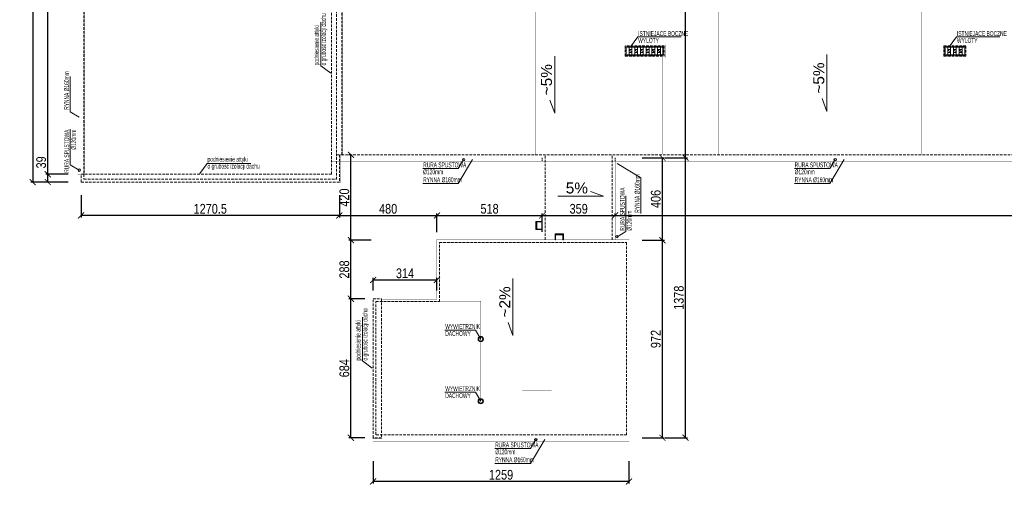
# Model space of a CAD drawing. Header units: millimetres. Extents: x 18880 to 99371, y -5529 to 27899.
# Tile 153 of 158: x 54778 to 59622, y 20599 to 22984. Entities that reach past the tile are written whole.
import ezdxf

# ---------------------------------------------------------------- set-up
doc = ezdxf.new("R2010")
doc.units = ezdxf.units.MM
doc.linetypes.add('DASHED', pattern=[19.05, 12.7, -6.35])
for name, color, linetype, lineweight in [('AA_HATCH', 252, 'Continuous', 0), ('AA_OPIS', 2, 'Continuous', 0), ('AA_WIDOK', 254, 'Continuous', 0), ('AP wymiary', 40, 'Continuous', 0)]:
    doc.layers.add(name, color=color, linetype=linetype, lineweight=lineweight)
doc.styles.add('ARIAL', font='arial.ttf')
doc.styles.add('DIM07', font='romans.shx', dxfattribs={"width": 0.7})
doc.styles.add('Dimensions', font='arial.ttf', dxfattribs={"width": 0.8})
doc.dimstyles.new('arch100', dxfattribs={"dimscale": 2, "dimtxt": 24, "dimasz": 15, "dimexe": 5, "dimexo": 20, "dimgap": 4, "dimtad": 1, "dimdec": 1, "dimrnd": 0.5, "dimdsep": 46, "dimtxsty": 'Dimensions', "dimblk": 'ARCHTICK', "dimcen": 2.5, "dimazin": 0, "dimtfac": 1, "dimtdec": 1, "dimtmove": 1, "dimatfit": 3, "dimldrblk": 'NONE', "dimfxl": 50, "dimfxlon": 1, "dimarcsym": 0})

# ---------------------------------------------------------------- blocks, each defined once
blk = doc.blocks.new('_ARCHTICK')
at = {"color": 0, "linetype": 'ByBlock', "ltscale": 0.1, "const_width": 0.15}
blk.add_lwpolyline([(-0.5, -0.5), (0.5, 0.5)], dxfattribs=at)
blk = doc.blocks.new('*D471')
at = {"layer": 'AP wymiary', "color": 0, "lineweight": -2, "transparency": 16777216}
for p, q in [((57839.9, 21898.5), (57949.9, 21898.5)), ((57939.9, 20926.5), (57939.9, 21898.5)), ((57839.9, 20926.5), (57949.9, 20926.5))]:
    blk.add_line(p, q, dxfattribs=at)
at = {"layer": 'Defpoints', "color": 0, "transparency": 16777216}
for p in [(57738.5, 21898.5), (57939.9, 21898.5), (57756.8, 20926.5)]:
    blk.add_point(p, dxfattribs=at)
at = {"layer": 'AP wymiary', "color": 0, "lineweight": -2, "transparency": 16777216, "xscale": 30, "yscale": 30, "zscale": 30}
for p, rotation in [((57939.9, 21898.5), 90), ((57939.9, 20926.5), 270)]:
    blk.add_blockref('_ARCHTICK', p, dxfattribs=dict(at, rotation=rotation))
at = {"layer": 'AP wymiary', "color": 0, "transparency": 16777216, "insert": (57907.4, 21412.5), "char_height": 48, "attachment_point": 5, "rotation": 90, "style": 'Dimensions'}
blk.add_mtext('972', dxfattribs=at)
blk = doc.blocks.new('_None')
blk = doc.blocks.new('*D472')
at = {"layer": 'AP wymiary', "color": 0, "lineweight": -2, "transparency": 16777216}
for p, q in [((57839.9, 22304.5), (57949.9, 22304.5)), ((57939.9, 21898.5), (57939.9, 22304.5)), ((57839.9, 21898.5), (57949.9, 21898.5))]:
    blk.add_line(p, q, dxfattribs=at)
at = {"layer": 'Defpoints', "color": 0, "transparency": 16777216}
for p in [(57707.5, 22304.5), (57939.9, 22304.5), (57738.5, 21898.5)]:
    blk.add_point(p, dxfattribs=at)
at = {"layer": 'AP wymiary', "color": 0, "lineweight": -2, "transparency": 16777216, "xscale": 30, "yscale": 30, "zscale": 30}
for p, rotation in [((57939.9, 22304.5), 90), ((57939.9, 21898.5), 270)]:
    blk.add_blockref('_ARCHTICK', p, dxfattribs=dict(at, rotation=rotation))
at = {"layer": 'AP wymiary', "color": 0, "transparency": 16777216, "insert": (57907.4, 22101.5), "char_height": 48, "attachment_point": 5, "rotation": 90, "style": 'Dimensions'}
blk.add_mtext('406', dxfattribs=at)
blk = doc.blocks.new('*D473')
at = {"layer": 'AP wymiary', "color": 0, "lineweight": -2, "transparency": 16777216}
for p, q in [((57953.5, 22304.5), (58063.5, 22304.5)), ((58053.5, 20926.5), (58053.5, 22304.5)), ((57953.5, 20926.5), (58063.5, 20926.5))]:
    blk.add_line(p, q, dxfattribs=at)
at = {"layer": 'Defpoints', "color": 0, "transparency": 16777216}
for p in [(57848.7, 22304.5), (58053.5, 22304.5), (57873.4, 20926.5)]:
    blk.add_point(p, dxfattribs=at)
at = {"layer": 'AP wymiary', "color": 0, "lineweight": -2, "transparency": 16777216, "xscale": 30, "yscale": 30, "zscale": 30}
for p, rotation in [((58053.5, 22304.5), 90), ((58053.5, 20926.5), 270)]:
    blk.add_blockref('_ARCHTICK', p, dxfattribs=dict(at, rotation=rotation))
at = {"layer": 'AP wymiary', "color": 0, "transparency": 16777216, "insert": (58020.9, 21615.5), "char_height": 48, "attachment_point": 5, "rotation": 90, "style": 'Dimensions'}
blk.add_mtext('1378', dxfattribs=at)
blk = doc.blocks.new('*D474')
at = {"layer": 'AP wymiary', "color": 0, "lineweight": -2, "transparency": 16777216}
for p, q in [((58053.5, 23871.5), (58063.5, 23871.5)), ((58053.5, 22304.5), (58053.5, 23871.5)), ((57953.5, 22304.5), (58063.5, 22304.5))]:
    blk.add_line(p, q, dxfattribs=at)
at = {"layer": 'Defpoints', "color": 0, "transparency": 16777216}
for p in [(58052.4, 23871.5), (58053.5, 23871.5), (57848.7, 22304.5)]:
    blk.add_point(p, dxfattribs=at)
at = {"layer": 'AP wymiary', "color": 0, "lineweight": -2, "transparency": 16777216, "xscale": 30, "yscale": 30, "zscale": 30}
for p, rotation in [((58053.5, 23871.5), 90), ((58053.5, 22304.5), 270)]:
    blk.add_blockref('_ARCHTICK', p, dxfattribs=dict(at, rotation=rotation))
at = {"layer": 'AP wymiary', "color": 0, "transparency": 16777216, "insert": (58021, 23392), "char_height": 48, "attachment_point": 5, "rotation": 90, "style": 'Dimensions'}
blk.add_mtext('1567', dxfattribs=at)
blk = doc.blocks.new('*D475')
at = {"layer": 'AP wymiary', "color": 0, "lineweight": -2, "transparency": 16777216}
for p, q in [((56516.5, 20811.5), (56516.5, 20701.5)), ((57775.5, 20811.5), (57775.5, 20701.5)), ((57775.5, 20711.5), (56516.5, 20711.5))]:
    blk.add_line(p, q, dxfattribs=at)
at = {"layer": 'Defpoints', "color": 0, "transparency": 16777216}
for p in [(56516.5, 20926.5), (57775.5, 20926.5), (56516.5, 20711.5)]:
    blk.add_point(p, dxfattribs=at)
at = {"layer": 'AP wymiary', "color": 0, "lineweight": -2, "transparency": 16777216, "xscale": 30, "yscale": 30, "zscale": 30, "rotation": 180}
blk.add_blockref('_ARCHTICK', (56516.5, 20711.5), dxfattribs=at)
at = {"layer": 'AP wymiary', "color": 0, "lineweight": -2, "transparency": 16777216, "xscale": 30, "yscale": 30, "zscale": 30}
blk.add_blockref('_ARCHTICK', (57775.5, 20711.5), dxfattribs=at)
at = {"layer": 'AP wymiary', "color": 0, "transparency": 16777216, "insert": (57146, 20744), "char_height": 48, "attachment_point": 5, "style": 'Dimensions'}
blk.add_mtext('1259', dxfattribs=at)
blk = doc.blocks.new('*D476')
at = {"layer": 'AP wymiary', "color": 0, "lineweight": -2, "transparency": 16777216}
for p, q in [((56476.5, 21610.5), (56397.7, 21610.5)), ((56407.7, 20926.5), (56407.7, 21610.5)), ((56476.5, 20926.5), (56397.7, 20926.5))]:
    blk.add_line(p, q, dxfattribs=at)
at = {"layer": 'Defpoints', "color": 0, "transparency": 16777216}
for p in [(56407.7, 21610.5), (56516.5, 21610.5), (56516.5, 20926.5)]:
    blk.add_point(p, dxfattribs=at)
at = {"layer": 'AP wymiary', "color": 0, "lineweight": -2, "transparency": 16777216, "xscale": 30, "yscale": 30, "zscale": 30}
for p, rotation in [((56407.7, 21610.5), 90), ((56407.7, 20926.5), 270)]:
    blk.add_blockref('_ARCHTICK', p, dxfattribs=dict(at, rotation=rotation))
at = {"layer": 'AP wymiary', "color": 0, "transparency": 16777216, "insert": (56375.2, 21268.5), "char_height": 48, "attachment_point": 5, "rotation": 90, "style": 'Dimensions'}
blk.add_mtext('684', dxfattribs=at)
blk = doc.blocks.new('*D477')
at = {"layer": 'AP wymiary', "color": 0, "lineweight": -2, "transparency": 16777216}
for p, q in [((56507.7, 21898.5), (56397.7, 21898.5)), ((56407.7, 21610.5), (56407.7, 21898.5)), ((56476.5, 21610.5), (56397.7, 21610.5))]:
    blk.add_line(p, q, dxfattribs=at)
at = {"layer": 'Defpoints', "color": 0, "transparency": 16777216}
for p in [(56407.7, 21898.5), (56830.5, 21898.5), (56516.5, 21610.5)]:
    blk.add_point(p, dxfattribs=at)
at = {"layer": 'AP wymiary', "color": 0, "lineweight": -2, "transparency": 16777216, "xscale": 30, "yscale": 30, "zscale": 30}
for p, rotation in [((56407.7, 21898.5), 90), ((56407.7, 21610.5), 270)]:
    blk.add_blockref('_ARCHTICK', p, dxfattribs=dict(at, rotation=rotation))
at = {"layer": 'AP wymiary', "color": 0, "transparency": 16777216, "insert": (56375.2, 21754.5), "char_height": 48, "attachment_point": 5, "rotation": 90, "style": 'Dimensions'}
blk.add_mtext('288', dxfattribs=at)
blk = doc.blocks.new('*D478')
at = {"layer": 'AP wymiary', "color": 0, "lineweight": -2, "transparency": 16777216}
for p, q in [((56407.7, 22318.5), (56397.7, 22318.5)), ((56407.7, 21898.5), (56407.7, 22318.5)), ((56507.7, 21898.5), (56397.7, 21898.5))]:
    blk.add_line(p, q, dxfattribs=at)
at = {"layer": 'Defpoints', "color": 0, "transparency": 16777216}
for p in [(56407.7, 22318.5), (56444.5, 22318.5), (56830.5, 21898.5)]:
    blk.add_point(p, dxfattribs=at)
at = {"layer": 'AP wymiary', "color": 0, "lineweight": -2, "transparency": 16777216, "xscale": 30, "yscale": 30, "zscale": 30}
for p, rotation in [((56407.7, 22318.5), 90), ((56407.7, 21898.5), 270)]:
    blk.add_blockref('_ARCHTICK', p, dxfattribs=dict(at, rotation=rotation))
at = {"layer": 'AP wymiary', "color": 0, "transparency": 16777216, "insert": (56375.2, 22108.5), "char_height": 48, "attachment_point": 5, "rotation": 90, "style": 'Dimensions'}
blk.add_mtext('420', dxfattribs=at)
blk = doc.blocks.new('*D479')
at = {"layer": 'AP wymiary', "color": 0, "lineweight": -2, "transparency": 16777216}
for p, q in [((56516.5, 21650.5), (56516.5, 21713)), ((56516.5, 21703), (56830.5, 21703)), ((56830.5, 21650.5), (56830.5, 21713))]:
    blk.add_line(p, q, dxfattribs=at)
at = {"layer": 'Defpoints', "color": 0, "transparency": 16777216}
for p in [(56830.5, 21703), (56516.5, 21610.5), (56830.5, 21610.5)]:
    blk.add_point(p, dxfattribs=at)
at = {"layer": 'AP wymiary', "color": 0, "lineweight": -2, "transparency": 16777216, "xscale": 30, "yscale": 30, "zscale": 30, "rotation": 180}
blk.add_blockref('_ARCHTICK', (56516.5, 21703), dxfattribs=at)
at = {"layer": 'AP wymiary', "color": 0, "lineweight": -2, "transparency": 16777216, "xscale": 30, "yscale": 30, "zscale": 30}
blk.add_blockref('_ARCHTICK', (56830.5, 21703), dxfattribs=at)
at = {"layer": 'AP wymiary', "color": 0, "transparency": 16777216, "insert": (56673.5, 21735.5), "char_height": 48, "attachment_point": 5, "style": 'Dimensions'}
blk.add_mtext('314', dxfattribs=at)
blk = doc.blocks.new('*D480')
at = {"layer": 'AP wymiary', "color": 0, "lineweight": -2, "transparency": 16777216}
for p, q in [((56830.5, 21938.5), (56830.5, 22030.4)), ((56830.5, 22020.4), (57348.5, 22020.4)), ((57348.5, 21940.5), (57348.5, 22030.4))]:
    blk.add_line(p, q, dxfattribs=at)
at = {"layer": 'Defpoints', "color": 0, "transparency": 16777216}
for p in [(57348.5, 22020.4), (56830.5, 21898.5), (57348.5, 21900.5)]:
    blk.add_point(p, dxfattribs=at)
at = {"layer": 'AP wymiary', "color": 0, "lineweight": -2, "transparency": 16777216, "xscale": 30, "yscale": 30, "zscale": 30, "rotation": 180}
blk.add_blockref('_ARCHTICK', (56830.5, 22020.4), dxfattribs=at)
at = {"layer": 'AP wymiary', "color": 0, "lineweight": -2, "transparency": 16777216, "xscale": 30, "yscale": 30, "zscale": 30}
blk.add_blockref('_ARCHTICK', (57348.5, 22020.4), dxfattribs=at)
at = {"layer": 'AP wymiary', "color": 0, "transparency": 16777216, "insert": (57089.5, 22052.9), "char_height": 48, "attachment_point": 5, "style": 'Dimensions'}
blk.add_mtext('518', dxfattribs=at)
blk = doc.blocks.new('*D481')
at = {"layer": 'AP wymiary', "color": 0, "lineweight": -2, "transparency": 16777216}
for p, q in [((57348.5, 21940.5), (57348.5, 22030.4)), ((57348.5, 22020.4), (57707.5, 22020.4)), ((57707.5, 22020.4), (57707.5, 22030.4))]:
    blk.add_line(p, q, dxfattribs=at)
at = {"layer": 'Defpoints', "color": 0, "transparency": 16777216}
for p in [(57707.5, 22020.4), (57707.5, 22002.8), (57348.5, 21900.5)]:
    blk.add_point(p, dxfattribs=at)
at = {"layer": 'AP wymiary', "color": 0, "lineweight": -2, "transparency": 16777216, "xscale": 30, "yscale": 30, "zscale": 30, "rotation": 180}
blk.add_blockref('_ARCHTICK', (57348.5, 22020.4), dxfattribs=at)
at = {"layer": 'AP wymiary', "color": 0, "lineweight": -2, "transparency": 16777216, "xscale": 30, "yscale": 30, "zscale": 30}
blk.add_blockref('_ARCHTICK', (57707.5, 22020.4), dxfattribs=at)
at = {"layer": 'AP wymiary', "color": 0, "transparency": 16777216, "insert": (57528, 22052.9), "char_height": 48, "attachment_point": 5, "style": 'Dimensions'}
blk.add_mtext('359', dxfattribs=at)
blk = doc.blocks.new('*D482')
at = {"layer": 'AP wymiary', "color": 0, "lineweight": -2, "transparency": 16777216}
for p, q in [((56350.5, 22120.4), (56350.5, 22010.4)), ((56350.5, 22020.4), (56830.5, 22020.4)), ((56830.5, 21987.2), (56830.5, 22030.4))]:
    blk.add_line(p, q, dxfattribs=at)
at = {"layer": 'Defpoints', "color": 0, "transparency": 16777216}
for p in [(56350.5, 22184.5), (56830.5, 22020.4), (56830.5, 21947.2)]:
    blk.add_point(p, dxfattribs=at)
at = {"layer": 'AP wymiary', "color": 0, "lineweight": -2, "transparency": 16777216, "xscale": 30, "yscale": 30, "zscale": 30, "rotation": 180}
blk.add_blockref('_ARCHTICK', (56350.5, 22020.4), dxfattribs=at)
at = {"layer": 'AP wymiary', "color": 0, "lineweight": -2, "transparency": 16777216, "xscale": 30, "yscale": 30, "zscale": 30}
blk.add_blockref('_ARCHTICK', (56830.5, 22020.4), dxfattribs=at)
at = {"layer": 'AP wymiary', "color": 0, "transparency": 16777216, "insert": (56590.5, 22052.9), "char_height": 48, "attachment_point": 5, "style": 'Dimensions'}
blk.add_mtext('480', dxfattribs=at)
blk = doc.blocks.new('*D483')
at = {"layer": 'AP wymiary', "color": 0, "lineweight": -2, "transparency": 16777216}
for p, q in [((55080, 22120.4), (55080, 22010.4)), ((56350.5, 22120.4), (56350.5, 22010.4)), ((56350.5, 22020.4), (55080, 22020.4))]:
    blk.add_line(p, q, dxfattribs=at)
at = {"layer": 'Defpoints', "color": 0, "transparency": 16777216}
for p in [(55080, 22184.5), (56350.5, 22184.5), (55080, 22020.4)]:
    blk.add_point(p, dxfattribs=at)
at = {"layer": 'AP wymiary', "color": 0, "lineweight": -2, "transparency": 16777216, "xscale": 30, "yscale": 30, "zscale": 30, "rotation": 180}
blk.add_blockref('_ARCHTICK', (55080, 22020.4), dxfattribs=at)
at = {"layer": 'AP wymiary', "color": 0, "lineweight": -2, "transparency": 16777216, "xscale": 30, "yscale": 30, "zscale": 30}
blk.add_blockref('_ARCHTICK', (56350.5, 22020.4), dxfattribs=at)
at = {"layer": 'AP wymiary', "color": 0, "transparency": 16777216, "insert": (55715.3, 22052.9), "char_height": 48, "attachment_point": 5, "style": 'Dimensions'}
blk.add_mtext('1270.5', dxfattribs=at)
blk = doc.blocks.new('*D484')
at = {"layer": 'AP wymiary', "color": 0, "lineweight": -2, "transparency": 16777216}
for p, q in [((63692, 22120.4), (63692, 22010.4)), ((57707.5, 22020.4), (57707.5, 22030.4)), ((57707.5, 22020.4), (63692, 22020.4))]:
    blk.add_line(p, q, dxfattribs=at)
at = {"layer": 'Defpoints', "color": 0, "transparency": 16777216}
for p in [(63692, 22304.5), (57707.5, 22002.8), (63692, 22020.4)]:
    blk.add_point(p, dxfattribs=at)
at = {"layer": 'AP wymiary', "color": 0, "lineweight": -2, "transparency": 16777216, "xscale": 30, "yscale": 30, "zscale": 30, "rotation": 180}
blk.add_blockref('_ARCHTICK', (57707.5, 22020.4), dxfattribs=at)
at = {"layer": 'AP wymiary', "color": 0, "lineweight": -2, "transparency": 16777216, "xscale": 30, "yscale": 30, "zscale": 30}
blk.add_blockref('_ARCHTICK', (63692, 22020.4), dxfattribs=at)
at = {"layer": 'AP wymiary', "color": 0, "transparency": 16777216, "insert": (60699.8, 22052.9), "char_height": 48, "attachment_point": 5, "style": 'Dimensions'}
blk.add_mtext('5984.5', dxfattribs=at)
blk = doc.blocks.new('*D487')
at = {"layer": 'AP wymiary', "color": 0, "lineweight": -2, "transparency": 16777216}
for p, q in [((55016, 22223.5), (54906, 22223.5)), ((54916, 22184.5), (54916, 22223.5)), ((55016, 22184.5), (54906, 22184.5))]:
    blk.add_line(p, q, dxfattribs=at)
at = {"layer": 'Defpoints', "color": 0, "transparency": 16777216}
for p in [(54916, 22223.5), (55080, 22223.5), (55080, 22184.5)]:
    blk.add_point(p, dxfattribs=at)
at = {"layer": 'AP wymiary', "color": 0, "lineweight": -2, "transparency": 16777216, "xscale": 30, "yscale": 30, "zscale": 30}
for p, rotation in [((54916, 22223.5), 90), ((54916, 22184.5), 270)]:
    blk.add_blockref('_ARCHTICK', p, dxfattribs=dict(at, rotation=rotation))
at = {"layer": 'AP wymiary', "color": 0, "transparency": 16777216, "insert": (54883.5, 22281.6), "char_height": 48, "attachment_point": 5, "rotation": 90, "style": 'Dimensions'}
blk.add_mtext('39', dxfattribs=at)
blk = doc.blocks.new('*D488')
at = {"layer": 'AP wymiary', "color": 0, "lineweight": -2, "transparency": 16777216}
for p, q in [((55016, 25065.5), (54906, 25065.5)), ((54916, 22223.5), (54916, 25065.5)), ((55016, 22223.5), (54906, 22223.5))]:
    blk.add_line(p, q, dxfattribs=at)
at = {"layer": 'Defpoints', "color": 0, "transparency": 16777216}
for p in [(54916, 25065.5), (55080, 25065.5), (55080, 22223.5)]:
    blk.add_point(p, dxfattribs=at)
at = {"layer": 'AP wymiary', "color": 0, "lineweight": -2, "transparency": 16777216, "xscale": 30, "yscale": 30, "zscale": 30}
for p, rotation in [((54916, 25065.5), 90), ((54916, 22223.5), 270)]:
    blk.add_blockref('_ARCHTICK', p, dxfattribs=dict(at, rotation=rotation))
at = {"layer": 'AP wymiary', "color": 0, "transparency": 16777216, "insert": (54883.5, 23644.5), "char_height": 48, "attachment_point": 5, "rotation": 90, "style": 'Dimensions'}
blk.add_mtext('2842', dxfattribs=at)
blk = doc.blocks.new('*D491')
at = {"layer": 'AP wymiary', "color": 0, "lineweight": -2, "transparency": 16777216}
for p, q in [((54933, 25703.5), (54831.8, 25703.5)), ((54841.8, 25703.5), (54841.8, 22184.5)), ((54933, 22184.5), (54831.8, 22184.5))]:
    blk.add_line(p, q, dxfattribs=at)
at = {"layer": 'Defpoints', "color": 0, "transparency": 16777216}
for p in [(54973, 25703.5), (54841.8, 22184.5), (54973, 22184.5)]:
    blk.add_point(p, dxfattribs=at)
at = {"layer": 'AP wymiary', "color": 0, "lineweight": -2, "transparency": 16777216, "xscale": 30, "yscale": 30, "zscale": 30}
for p, rotation in [((54841.8, 25703.5), 90), ((54841.8, 22184.5), 270)]:
    blk.add_blockref('_ARCHTICK', p, dxfattribs=dict(at, rotation=rotation))
at = {"layer": 'AP wymiary', "color": 0, "transparency": 16777216, "insert": (54809.3, 23944), "char_height": 48, "attachment_point": 5, "rotation": 90, "style": 'Dimensions'}
blk.add_mtext('3519', dxfattribs=at)

msp = doc.modelspace()

# ---------------------------------------------------------------- linework, layer by layer
at = {"layer": 'AA_HATCH'}
for points in [[(57317.54516, 21990.51587), (57321.54516, 21990.51587), (57321.54516, 21950.51587), (57317.54516, 21950.51587)], [(57321.54516, 21990.51587), (57346.54516, 21990.51587), (57346.54516, 21988.51587), (57321.54516, 21988.51587)], [(57321.54516, 21950.51587), (57346.54516, 21950.51587), (57346.54516, 21952.51587), (57321.54516, 21952.51587)], [(57452.54516, 21929.51587), (57452.54516, 21925.51587), (57412.54516, 21925.51587), (57412.54516, 21929.51587)], [(57412.54516, 21925.51587), (57412.54516, 21900.51587), (57414.54516, 21900.51587), (57414.54516, 21925.51587)], [(57452.54516, 21925.51587), (57452.54516, 21900.51587), (57450.54516, 21900.51587), (57450.54516, 21925.51587)]]:
    msp.add_lwpolyline(points, close=True, dxfattribs=at)
at = {"layer": 'AA_OPIS'}
for points in [[(56308.04516, 22720.71096), (56259.35072, 22756.94958), (56259.35072, 22971.83171)], [(57783.04516, 22850.51587), (57819.28378, 22899.21031), (58032.5161, 22899.21031)], [(59351.04516, 22850.51587), (59387.28378, 22899.21031), (59600.5161, 22899.21031)], [(57410.07672, 22804.66932), (57410.07672, 22523.8045), (57386.33291, 22587.95518)], [(58749.69717, 22812.8328), (58749.69717, 22531.96797), (58725.95336, 22596.11866)], [(55071.04516, 22503.43529), (55026.86655, 22529.9648), (55026.86655, 22704.42269)], [(55071.04516, 22243.51587), (55026.86655, 22270.04538), (55026.86655, 22444.50327)], [(56962.04516, 22295.51587), (56935.51565, 22251.33726), (56761.05776, 22251.33726)], [(57006.26851, 22295.51587), (56935.51565, 22177.69375), (56761.05776, 22177.69375)], [(58790.04516, 22295.51587), (58763.51565, 22251.33726), (58589.05776, 22251.33726)], [(58834.26851, 22295.51587), (58763.51565, 22177.69375), (58589.05776, 22177.69375)], [(55663.81211, 22227.51587), (55700.05073, 22276.21031), (55914.93286, 22276.21031)], [(57716.54516, 22275.70281), (57834.36728, 22204.94996), (57834.36728, 22030.49206)], [(57424.83494, 22114.99495), (57649.62349, 22114.99495), (57585.47281, 22138.73876)], [(57716.54516, 21915.51587), (57760.72378, 21942.04538), (57760.72378, 22116.50327)], [(57204.66073, 21710.9662), (57204.66073, 21430.10137), (57180.91692, 21494.25206)], [(56512.54516, 21268.51587), (56463.85072, 21304.75449), (56463.85072, 21519.63662)], [(57046.19126, 21412.22139), (57019.66175, 21456.40001), (56869.97692, 21456.40001)], [(57046.19126, 21106.46298), (57019.66175, 21150.64159), (56869.97692, 21150.64159)], [(57316.93675, 20917.51587), (57290.40724, 20873.33726), (57115.94935, 20873.33726)], [(57361.16009, 20917.51587), (57290.40724, 20799.69375), (57115.94935, 20799.69375)]]:
    msp.add_lwpolyline(points, dxfattribs=at)
at = {"layer": 'AA_WIDOK', "color": 4}
for points, const_width in [([(56354.54516, 22314.51587), (56354.54516, 22180.51587), (55076.04516, 22180.51587), (55076.04516, 22227.51587), (56308.04516, 22227.51587), (56308.04516, 25061.51587), (55076.04516, 25061.51587), (55076.04516, 25108.51587), (57004.04333, 25108.51587), (57004.04333, 25061.51587), (56366.04516, 25061.51587), (56366.04516, 23861.51587), (56549.04516, 23861.51587)], 0.5), ([(55076.04516, 22223.51587), (55063.04516, 22223.51587), (55063.04516, 25065.51587)], 0.3), ([(55079.04516, 25061.51587), (55079.04516, 22227.51587)], 0.3), ([(56549.04516, 23825.51587), (56340.54516, 23825.51587), (56340.54516, 22314.51587), (56366.04516, 22314.51587), (56366.04516, 23825.51587)], 0.5), ([(56308.04516, 22287.51587), (63675.04516, 22287.51587), (63675.04516, 17347.51587)], 0.3), ([(56354.54516, 22303.51587), (63691.04516, 22303.51587), (63691.04516, 20052.51587)], 0.3), ([(57346.54516, 21900.51587), (57346.54516, 22287.51587)], 0.3), ([(57348.54516, 21900.51587), (57348.54516, 22287.51587)], 0.3), ([(57708.54516, 21900.51587), (57708.54516, 22287.51587)], 0.3), ([(57724.54516, 21900.51587), (57724.54516, 22287.51587)], 0.3), ([(57777.54516, 20909.51587), (56516.54516, 20909.51587), (56516.54516, 20922.51587)], 0.3), ([(56561.54516, 20925.51587), (57777.54516, 20925.51587), (57777.54516, 20909.51587)], 0.3)]:
    msp.add_lwpolyline(points, dxfattribs=dict(at, const_width=const_width))
at = {"layer": 'AA_WIDOK', "linetype": 'DASHED'}
for points in [[(56350.54516, 22318.51587), (56350.54516, 22184.51587), (55080.04516, 22184.51587), (55080.04516, 22223.51587), (56312.04516, 22223.51587), (56312.04516, 25065.51587), (55080.04516, 25065.51587), (55080.04516, 25104.51587), (57000.04333, 25104.51587), (57000.04333, 25065.51587), (56362.04516, 25065.51587), (56362.04516, 23857.51587), (56560.04516, 23857.51587)], [(55094.04516, 25118.51587), (55094.04516, 22198.51587), (56336.54516, 22198.51587), (56336.54516, 22318.51587)], [(56560.04516, 23829.51587), (56336.54516, 23829.51587), (56336.54516, 22318.51587), (56362.04516, 22318.51587), (56362.04516, 23829.51587)], [(56362.04516, 22318.51587), (63692.04516, 22318.51587)], [(57362.54516, 21900.51587), (57362.54516, 22318.51587)], [(57693.54516, 21900.51587), (57693.54516, 22318.51587)]]:
    msp.add_lwpolyline(points, dxfattribs=at)
at = {"layer": 'AA_WIDOK', "const_width": 0.3}
for points in [[(55080.04516, 25061.51587), (55080.04516, 22227.51587)], [(56354.54516, 22304.51587), (63692.04516, 22304.51587)], [(57707.54516, 21900.51587), (57707.54516, 22287.51587)], [(56557.54516, 20926.51587), (57775.54516, 20926.51587)]]:
    msp.add_lwpolyline(points, dxfattribs=at)
at = {"layer": 'AA_WIDOK', "color": 10, "const_width": 1}
for points in [[(55097.04516, 25061.51587), (55097.04516, 22217.51587)], [(57316.04516, 22321.51587), (57316.04516, 23840.51414)], [(58216.04516, 22321.51587), (58216.04516, 23854.51414)], [(59216.04516, 22321.51587), (59216.04516, 23854.51414)], [(57940.04516, 22812.51587), (57940.04516, 22321.51587)], [(56362.04516, 22321.51587), (64793.04516, 22321.51587)], [(57528.04516, 21888.51587), (57528.04516, 22321.51587)], [(57765.54516, 20936.51587), (57765.54516, 21888.51587), (56840.54516, 21888.51587), (56840.54516, 21598.51587), (56561.54516, 21598.51587)], [(57375.54516, 21355.51587), (57375.54516, 21888.51587)], [(57046.19126, 21106.46298), (57046.19126, 21598.51587), (56840.54516, 21598.51587)], [(56557.54516, 20936.51587), (57775.54516, 20936.51587)]]:
    msp.add_lwpolyline(points, dxfattribs=at)
at = {"layer": 'AA_WIDOK', "linetype": 'Continuous', "const_width": 0.3}
for points in [[(57955.04516, 22861.51587), (57751.04516, 22861.51587), (57751.04516, 22797.51587), (57955.04516, 22797.51587)], [(59439.04516, 22861.51587), (59319.04516, 22861.51587), (59319.04516, 22797.51587), (59439.04516, 22797.51587)]]:
    msp.add_lwpolyline(points, close=True, dxfattribs=at)
at = {"layer": 'AA_WIDOK', "linetype": 'DASHED'}
for points in [[(57949.04516, 22855.51587), (57757.04516, 22855.51587), (57757.04516, 22803.51587), (57949.04516, 22803.51587)], [(59433.04516, 22855.51587), (59325.04516, 22855.51587), (59325.04516, 22803.51587), (59433.04516, 22803.51587)], [(56530.54516, 21596.51587), (56842.54516, 21596.51587), (56842.54516, 21886.51587), (57763.54516, 21886.51587), (57763.54516, 20940.51587), (56530.54516, 20940.51587)], [(56516.54516, 20926.51587), (56516.54516, 21610.51587), (56557.54516, 21610.51587), (56557.54516, 20926.51587)]]:
    msp.add_lwpolyline(points, close=True, dxfattribs=at)
at = {"layer": 'AA_WIDOK', "linetype": 'DASHED', "ltscale": 0.25}
for points in [[(57944.04516, 22850.51587), (57762.04516, 22850.51587), (57762.04516, 22808.51587), (57944.04516, 22808.51587), (57944.04516, 22850.51587)], [(57776.04516, 22836.51587), (57776.04516, 22855.51587)], [(57776.04516, 22836.51587), (57790.04516, 22822.51587)], [(57776.04516, 22822.51587), (57776.04516, 22803.51587)], [(57790.04516, 22836.51587), (57790.04516, 22855.51587)], [(57790.04516, 22822.51587), (57790.04516, 22803.51587)], [(57804.04516, 22836.51587), (57804.04516, 22855.51587)], [(57804.04516, 22836.51587), (57818.04516, 22822.51587)], [(57804.04516, 22822.51587), (57804.04516, 22803.51587)], [(57818.04516, 22836.51587), (57818.04516, 22855.51587)], [(57818.04516, 22822.51587), (57818.04516, 22803.51587)], [(57832.04516, 22836.51587), (57832.04516, 22855.51587)], [(57832.04516, 22836.51587), (57846.04516, 22822.51587)], [(57832.04516, 22822.51587), (57832.04516, 22803.51587)], [(57846.04516, 22836.51587), (57846.04516, 22855.51587)], [(57846.04516, 22822.51587), (57846.04516, 22803.51587)], [(57860.04516, 22836.51587), (57860.04516, 22855.51587)], [(57860.04516, 22836.51587), (57874.04516, 22822.51587)], [(57860.04516, 22822.51587), (57860.04516, 22803.51587)], [(57874.04516, 22836.51587), (57874.04516, 22855.51587)], [(57874.04516, 22822.51587), (57874.04516, 22803.51587)], [(57888.04516, 22836.51587), (57888.04516, 22855.51587)], [(57888.04516, 22836.51587), (57902.04516, 22822.51587)], [(57888.04516, 22822.51587), (57888.04516, 22803.51587)], [(57902.04516, 22836.51587), (57902.04516, 22855.51587)], [(57902.04516, 22822.51587), (57902.04516, 22803.51587)], [(57916.04516, 22836.51587), (57916.04516, 22855.51587)], [(57916.04516, 22836.51587), (57930.04516, 22822.51587)], [(57916.04516, 22822.51587), (57916.04516, 22803.51587)], [(57930.04516, 22836.51587), (57930.04516, 22855.51587)], [(57930.04516, 22822.51587), (57930.04516, 22803.51587)], [(59428.04516, 22850.51587), (59330.04516, 22850.51587), (59330.04516, 22808.51587), (59428.04516, 22808.51587), (59428.04516, 22850.51587)], [(59344.04516, 22836.51587), (59344.04516, 22855.51587)], [(59344.04516, 22836.51587), (59358.04516, 22822.51587)], [(59344.04516, 22822.51587), (59344.04516, 22803.51587)], [(59358.04516, 22836.51587), (59358.04516, 22855.51587)], [(59358.04516, 22822.51587), (59358.04516, 22803.51587)], [(59372.04516, 22836.51587), (59372.04516, 22855.51587)], [(59372.04516, 22836.51587), (59386.04516, 22822.51587)], [(59372.04516, 22822.51587), (59372.04516, 22803.51587)], [(59386.04516, 22836.51587), (59386.04516, 22855.51587)], [(59386.04516, 22822.51587), (59386.04516, 22803.51587)], [(59400.04516, 22836.51587), (59400.04516, 22855.51587)], [(59400.04516, 22836.51587), (59414.04516, 22822.51587)], [(59400.04516, 22822.51587), (59400.04516, 22803.51587)], [(59414.04516, 22836.51587), (59414.04516, 22855.51587)], [(59414.04516, 22822.51587), (59414.04516, 22803.51587)]]:
    msp.add_lwpolyline(points, dxfattribs=at)
at = {"layer": 'AA_WIDOK', "color": 10, "const_width": 1}
for points in [[(57940.04516, 22846.51587), (57766.04516, 22846.51587), (57766.04516, 22812.51587), (57940.04516, 22812.51587)], [(59424.04516, 22846.51587), (59334.04516, 22846.51587), (59334.04516, 22812.51587), (59424.04516, 22812.51587)]]:
    msp.add_lwpolyline(points, close=True, dxfattribs=at)
at = {"layer": 'AA_WIDOK', "linetype": 'DASHED', "ltscale": 0.25}
for points in [[(57776.04516, 22822.51587), (57776.04516, 22836.51587), (57790.04516, 22836.51587), (57790.04516, 22822.51587)], [(57804.04516, 22822.51587), (57804.04516, 22836.51587), (57818.04516, 22836.51587), (57818.04516, 22822.51587)], [(57832.04516, 22822.51587), (57832.04516, 22836.51587), (57846.04516, 22836.51587), (57846.04516, 22822.51587)], [(57860.04516, 22822.51587), (57860.04516, 22836.51587), (57874.04516, 22836.51587), (57874.04516, 22822.51587)], [(57888.04516, 22822.51587), (57888.04516, 22836.51587), (57902.04516, 22836.51587), (57902.04516, 22822.51587)], [(57916.04516, 22822.51587), (57916.04516, 22836.51587), (57930.04516, 22836.51587), (57930.04516, 22822.51587)], [(59344.04516, 22822.51587), (59344.04516, 22836.51587), (59358.04516, 22836.51587), (59358.04516, 22822.51587)], [(59372.04516, 22822.51587), (59372.04516, 22836.51587), (59386.04516, 22836.51587), (59386.04516, 22822.51587)], [(59400.04516, 22822.51587), (59400.04516, 22836.51587), (59414.04516, 22836.51587), (59414.04516, 22822.51587)]]:
    msp.add_lwpolyline(points, close=True, dxfattribs=at)
at = {"layer": 'AA_WIDOK', "linetype": 'DASHED', "ltscale": 0.5}
for points in [[(57348.54516, 22287.51587), (57348.54516, 22304.51587)], [(57707.54516, 22287.51587), (57707.54516, 22304.51587)]]:
    msp.add_lwpolyline(points, dxfattribs=at)
at = {"layer": 'AA_WIDOK', "color": 4}
msp.add_lwpolyline([(56561.54516, 21610.51587, 0.3, 0.3, 0), (56828.54516, 21610.51587, 0.3, 0.3, 0), (56828.54516, 21900.51587, 0.3, 0.3, 0), (57777.54516, 21900.51587, 0.3, 0.3, 0), (57777.54516, 20926.51587, 0.3, 0.3, 0), (57775.54516, 20926.51587, 0.3, 0.3, 0), (57775.54516, 21898.51587, 0.3, 0.3, 0), (56830.54516, 21898.51587, 0.3, 0.3, 0), (56830.54516, 21608.51587, 0.3, 0.3, 0), (56561.54516, 21608.51587, 0, 0, 0)], format="xyseb", dxfattribs=at)
at = {"layer": 'AA_WIDOK', "color": 4, "const_width": 0.5}
msp.add_lwpolyline([(56512.54516, 20922.51587), (56512.54516, 21614.51587), (56561.54516, 21614.51587), (56561.54516, 20922.51587)], close=True, dxfattribs=at)
at = {"layer": 'AA_WIDOK', "const_width": 0.3}
msp.add_lwpolyline([(57250.54516, 21355.51587), (57395.54516, 21355.51587), (57395.54516, 21160.51587), (57250.54516, 21160.51587)], close=True, dxfattribs=at)
at = {"layer": 'AA_WIDOK', "color": 4, "linetype": 'Continuous'}
for centre in [(56962.04516, 22295.51587), (58790.04516, 22295.51587), (55071.04516, 22243.51587), (57716.54516, 21915.51587), (57316.93675, 20917.51587), (57316.93675, 20917.51587)]:
    msp.add_circle(centre, 6, dxfattribs=at)
at = {"layer": 'AA_WIDOK'}
for centre, radius in [((57046.19126, 21412.22139), 13), ((57046.19126, 21412.22139), 10), ((57046.19126, 21106.46298), 13), ((57046.19126, 21106.46298), 10)]:
    msp.add_circle(centre, radius, dxfattribs=at)

# ---------------------------------------------------------------- texts
at = {"layer": 'AA_OPIS', "rotation": 90}
for s, insert, char_height, width, attachment_point, line_spacing_factor, style in [('{\\fArial Narrow|b0|i0|c238|p34;podniesienie attyki\\Po grubość izolacji dachu}', (56291.54496, 22758.69447, 0), 24, 226.8890596, 7, 0.85, 'DIM07'), ('~5%', (58736.83646, 22773.21088), 54, 356.3568019, 9, 0.857143, 'ARIAL'), ('~5%', (57397.21601, 22765.0474), 54, 356.3568019, 9, 0.857143, 'ARIAL'), ('{\\fArial Narrow|b0|i0|c238|p34;RYNNA\\fArial Narrow|b0|i0|c0|p34; \\fArial Narrow|b0|i0|c238|p34;%%C160mm}', (55021.36938, 22540.31846, 0), 24, 226.8890596, 7, 0.85, 'DIM07'), ('{\\fArial Narrow|b0|i0|c238|p34;RURA SPUSTOWA\\fArial Narrow|b0|i0|c0|p34; \\fArial Narrow|b0|i0|c238|p34;%%C120mm}', (55056.04638, 22442.75838, 0), 24, 226.8890596, 9, 0.85, 'DIM07'), ('{\\fArial Narrow|b0|i0|c238|p34;RYNNA\\fArial Narrow|b0|i0|c0|p34; \\fArial Narrow|b0|i0|c238|p34;%%C160mm}', (57828.87012, 22033.60219, 0), 24, 226.8890596, 7, 0.85, 'DIM07'), ('{\\fArial Narrow|b0|i0|c238|p34;RURA SPUSTOWA\\fArial Narrow|b0|i0|c0|p34; \\fArial Narrow|b0|i0|c238|p34;%%C120mm}', (57789.90361, 21945.51094, 0), 24, 226.8890596, 7, 0.85, 'DIM07'), ('~2%', (57191.80002, 21671.34428), 54, 356.3568019, 9, 0.857143, 'ARIAL'), ('{\\fArial Narrow|b0|i0|c238|p34;podniesienie attyki\\Po grubość izolacji dachu}', (56496.04496, 21306.49938, 0), 24, 226.8890596, 7, 0.85, 'DIM07')]:
    msp.add_mtext(s, dxfattribs=dict(at, insert=insert, char_height=char_height, width=width, attachment_point=attachment_point, line_spacing_factor=line_spacing_factor, style=style))
at = {"layer": 'AA_OPIS', "attachment_point": 7}
for s, insert, char_height, width, line_spacing_factor, style in [('{\\fArial Narrow|b0|i0|c238|p34;ISTNIEJĄCE BOCZNE WYLOTY}', (57821.02867, 22869.38198, 0), 24, 226.8890596, 0.85, 'DIM07'), ('{\\fArial Narrow|b0|i0|c238|p34;ISTNIEJĄCE BOCZNE WYLOTY}', (59389.02867, 22869.38198, 0), 24, 226.8890596, 0.85, 'DIM07'), ('{\\fArial Narrow|b0|i0|c238|p34;podniesienie attyki\\Po grubość izolacji dachu}', (55701.79562, 22244.01607, 0), 24, 226.8890596, 0.85, 'DIM07'), ('{\\fArial Narrow|b0|i0|c238|p34;RURA SPUSTOWA\\fArial Narrow|b0|i0|c0|p34; \\fArial Narrow|b0|i0|c238|p34;%%C120mm}', (56762.80265, 22222.15743, 0), 24, 226.8890596, 0.85, 'DIM07'), ('{\\fArial Narrow|b0|i0|c238|p34;RURA SPUSTOWA\\fArial Narrow|b0|i0|c0|p34; \\fArial Narrow|b0|i0|c238|p34;%%C120mm}', (58590.80265, 22222.15743, 0), 24, 226.8890596, 0.85, 'DIM07'), ('{\\fArial Narrow|b0|i0|c238|p34;RYNNA\\fArial Narrow|b0|i0|c0|p34; \\fArial Narrow|b0|i0|c238|p34;%%C160mm}', (56762.80265, 22183.19092, 0), 24, 226.8890596, 0.85, 'DIM07'), ('{\\fArial Narrow|b0|i0|c238|p34;RYNNA\\fArial Narrow|b0|i0|c0|p34; \\fArial Narrow|b0|i0|c238|p34;%%C160mm}', (58590.80265, 22183.19092, 0), 24, 226.8890596, 0.85, 'DIM07'), ('5%', (57464.45686, 22127.85566), 54, 356.3568019, 0.857143, 'ARIAL'), ('{\\fArial Narrow|b0|i0|c238|p34;WYWIETRZNIK\\PDACHOWY}', (56871.7218, 21427.22018, 0), 24, 226.8890596, 0.85, 'DIM07'), ('{\\fArial Narrow|b0|i0|c238|p34;WYWIETRZNIK\\PDACHOWY}', (56871.7218, 21121.46176, 0), 24, 226.8890596, 0.85, 'DIM07'), ('{\\fArial Narrow|b0|i0|c238|p34;RURA SPUSTOWA\\fArial Narrow|b0|i0|c0|p34; \\fArial Narrow|b0|i0|c238|p34;%%C120mm}', (57117.69424, 20844.15743, 0), 24, 226.8890596, 0.85, 'DIM07'), ('{\\fArial Narrow|b0|i0|c238|p34;RYNNA\\fArial Narrow|b0|i0|c0|p34; \\fArial Narrow|b0|i0|c238|p34;%%C160mm}', (57117.69424, 20805.19092, 0), 24, 226.8890596, 0.85, 'DIM07')]:
    msp.add_mtext(s, dxfattribs=dict(at, insert=insert, char_height=char_height, width=width, line_spacing_factor=line_spacing_factor, style=style))

# ---------------------------------------------------------------- dimensions: what is measured, and where the dimension line sits
at = {"layer": 'AP wymiary'}
for base, p1, p2, picture, middle in [((54841.79196, 22184.51587), (54973.01814, 25703.51587), (54973.01814, 22184.51587), '*D491', (54809.26809, 23944.01587)), ((54915.99112, 25065.51587), (55080.04516, 22223.51587), (55080.04516, 25065.51587), '*D488', (54883.48362, 23644.51587)), ((56407.71478, 22318.51587), (56830.54516, 21898.51587), (56444.45544, 22318.51587), '*D478', (56375.20728, 22108.51587)), ((57939.89566, 22304.51587), (57738.50373, 21898.51587), (57707.54516, 22304.51587), '*D472', (57907.38815, 22101.51587)), ((58053.46916, 22304.51587), (57873.35988, 20926.51587), (57848.72041, 22304.51587), '*D473', (58020.94529, 21615.51587)), ((56407.71478, 21898.51587), (56516.54516, 21610.51587), (56830.54516, 21898.51587), '*D477', (56375.20728, 21754.51587)), ((57939.89566, 21898.51587), (57756.8241, 20926.51587), (57738.50373, 21898.51587), '*D471', (57907.38815, 21412.51587)), ((56407.71478, 21610.51587), (56516.54516, 20926.51587), (56516.54516, 21610.51587), '*D476', (56375.20728, 21268.51587))]:
    dim = msp.add_linear_dim(base=base, p1=p1, p2=p2, angle=90, dimstyle='arch100', dxfattribs=at)
    dim.commit()
    dim.dimension.update_dxf_attribs({"geometry": picture, "text_midpoint": middle})
for base, p1, p2, picture, middle in [((58053.46916, 23871.51414), (57848.72041, 22304.51587), (58052.36012, 23871.51414), '*D474', (58053.46916, 23391.98947)), ((54915.99112, 22223.51587), (55080.04516, 22184.51587), (55080.04516, 22223.51587), '*D487', (54915.99112, 22281.61463))]:
    dim = msp.add_linear_dim(base=base, p1=p1, p2=p2, angle=90, dimstyle='arch100', dxfattribs=at)
    dim.commit()
    dim.dimension.update_dxf_attribs({"geometry": picture, "text_midpoint": middle, "dimtype": 160})
for base, p1, p2, picture, middle in [((63692.04516, 22020.39051), (57707.54516, 22002.80101), (63692.04516, 22304.51587), '*D484', (60699.79516, 22052.89801)), ((55080.04516, 22020.39051), (56350.54516, 22184.51587), (55080.04516, 22184.51587), '*D483', (55715.29516, 22052.89801)), ((56830.54516, 22020.39051), (56350.54516, 22184.51587), (56830.54516, 21947.15648), '*D482', (56590.54516, 22052.89801)), ((57348.54516, 22020.39051), (56830.54516, 21898.51587), (57348.54516, 21900.51587), '*D480', (57089.54516, 22052.89801)), ((57707.54516, 22020.39051), (57348.54516, 21900.51587), (57707.54516, 22002.80101), '*D481', (57528.04516, 22052.91439)), ((56830.54516, 21703.01906), (56516.54516, 21610.51587), (56830.54516, 21610.51587), '*D479', (56673.54516, 21735.54293)), ((56516.54516, 20711.5301), (57775.54516, 20926.51587), (56516.54516, 20926.51587), '*D475', (57146.04516, 20744.03761))]:
    dim = msp.add_linear_dim(base=base, p1=p1, p2=p2, dimstyle='arch100', dxfattribs=at)
    dim.commit()
    dim.dimension.update_dxf_attribs({"geometry": picture, "text_midpoint": middle})

doc.saveas('drawing.dxf')
